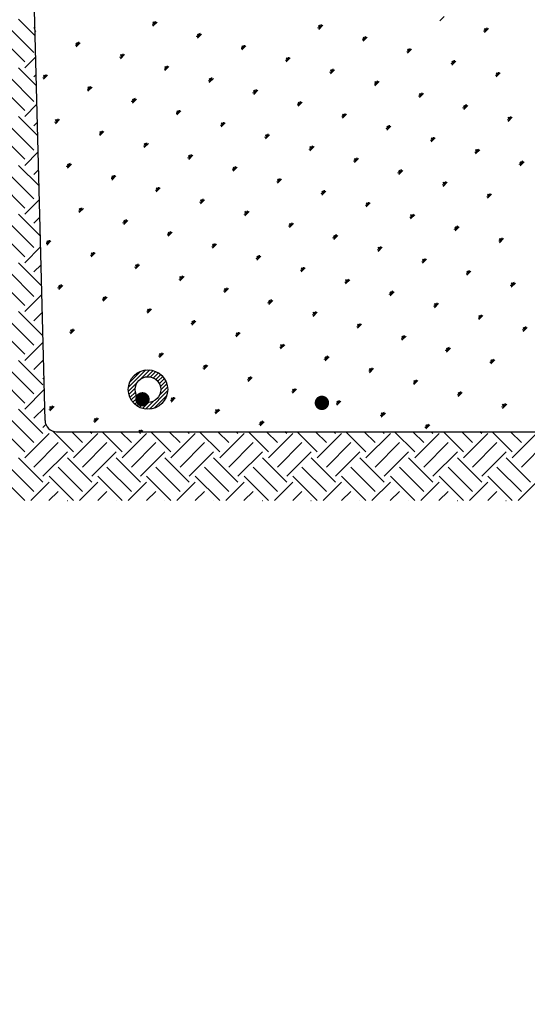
# Model space of a CAD drawing. Extents: x -118729 to -53705, y 33529 to 45095.
# Tile 27 of 83: x -61921 to -61772, y 34018 to 34306. Entities that reach past the tile are written whole.
import ezdxf

# ---------------------------------------------------------------- set-up
doc = ezdxf.new("R2010")
doc.units = 0
doc.header["$LTSCALE"] = 10
doc.header["$MEASUREMENT"] = 0
doc.header["$PDMODE"] = 34
doc.header["$PDSIZE"] = 5
doc.linetypes.add('CONTINOUS', pattern=[0])
doc.linetypes.add('GEN3A', pattern=[3.125, 2.5, -0.625])
doc.layers.get('0').update_dxf_attribs({"color": 9, "linetype": 'CONTINUOUS'})
doc.layers.get('DEFPOINTS').update_dxf_attribs({"color": 9, "linetype": 'CONTINUOUS'})
for name, color, linetype in [('8', 1, 'CONTINUOUS'), ('Przewód sterujący 3x1.5mm2', 5, 'GEN3A'), ('S_woda', 160, 'CONTINUOUS')]:
    doc.layers.add(name, color=color, linetype=linetype)
doc.layers.add('S_TAB_RZĘDNYCH', color=9, linetype='CONTINUOUS', lineweight=13)
doc.styles.add('ROMANS', font='arial.ttf', dxfattribs={"height": 20})
doc.dimstyles.new('1-100-_1', dxfattribs={"dimscale": 0.5, "dimtxt": 18, "dimasz": 25, "dimexe": 0, "dimexo": 75, "dimgap": 10, "dimtad": 1, "dimdec": 1, "dimrnd": 0.5, "dimdsep": 46, "dimtxsty": 'ROMANS', "dimblk": 'ARCHTICK', "dimcen": -0.09, "dimdle": 25, "dimclrd": 256, "dimclre": 256, "dimclrt": 6, "dimadec": 1, "dimazin": 0, "dimtfac": 1, "dimtdec": 1, "dimtofl": 0, "dimtmove": 2, "dimatfit": 3, "dimldrblk": 'ARCHTICK', "dimfxl": 0, "dimtolj": 1, "dimarcsym": 0})

# ---------------------------------------------------------------- blocks, each defined once
blk = doc.blocks.new('*X104')
at = {"color": 0}
for p, q in [((-257.93, 318.92), (-265.17, 326.15)), ((-258.54, 311.57), (-269.14, 322.18)), ((-258.54, 322.18), (-258.03, 322.68)), ((-262.51, 307.59), (-273.12, 318.2)), ((-262.51, 304.94), (-257.7, 309.75)), ((-257.38, 297.15), (-265.17, 304.94)), ((-258.54, 290.36), (-269.14, 300.96)), ((-258.54, 300.96), (-257.5, 302)), ((-262.51, 286.38), (-273.12, 296.98)), ((-262.51, 283.73), (-257.17, 289.07)), ((-256.83, 275.39), (-265.17, 283.73)), ((-258.54, 269.14), (-269.14, 279.75)), ((-258.54, 279.75), (-256.98, 281.31)), ((-262.51, 265.17), (-273.12, 275.77)), ((-262.51, 262.51), (-256.65, 268.38)), ((-256.27, 253.62), (-265.17, 262.51)), ((-258.54, 247.93), (-269.14, 258.54)), ((-258.54, 258.54), (-256.45, 260.62)), ((-262.51, 243.95), (-273.12, 254.56)), ((-262.51, 241.3), (-256.12, 247.69)), ((-255.72, 231.85), (-265.17, 241.3)), ((-258.54, 237.32), (-255.92, 239.94)), ((-258.54, 226.72), (-269.14, 237.32)), ((-262.51, 222.74), (-273.12, 233.35)), ((-262.51, 220.09), (-255.59, 227.01)), ((-255.16, 210.09), (-265.17, 220.09)), ((-258.54, 216.11), (-255.4, 219.25)), ((-258.54, 205.5), (-269.14, 216.11)), ((-262.51, 201.53), (-273.12, 212.13)), ((-262.51, 198.87), (-255.07, 206.32)), ((-254.61, 188.32), (-265.17, 198.87)), ((-258.54, 194.9), (-254.87, 198.56)), ((-258.54, 184.29), (-269.14, 194.9)), ((-262.51, 180.31), (-273.12, 190.92)), ((-262.51, 177.66), (-254.54, 185.63)), ((-254.56, 167.05), (-265.17, 177.66)), ((-258.54, 173.68), (-254.35, 177.87)), ((-258.54, 163.08), (-269.14, 173.68)), ((-262.51, 159.1), (-273.12, 169.71)), ((-254.56, 169.71), (-254.15, 170.12)), ((-262.51, 156.45), (-254.02, 164.94)), ((-254.56, 145.84), (-265.17, 156.45)), ((-258.54, 152.47), (-253.82, 157.19)), ((-258.54, 141.86), (-269.14, 152.47)), ((-262.51, 137.89), (-273.12, 148.49)), ((-262.51, 135.23), (-251.91, 145.84)), ((-254.56, 148.49), (-253.31, 149.74)), ((-241.3, 137.89), (-250.31, 146.89)), ((-237.32, 141.86), (-242.08, 146.62)), ((-241.3, 135.23), (-230.69, 145.84)), ((-233.35, 145.84), (-234.12, 146.62)), ((-220.09, 137.89), (-228.82, 146.62)), ((-216.11, 141.86), (-220.87, 146.62)), ((-220.09, 135.23), (-209.48, 145.84)), ((-212.13, 145.84), (-212.91, 146.62)), ((-198.87, 137.89), (-207.61, 146.62)), ((-194.9, 141.86), (-199.65, 146.62)), ((-198.87, 135.23), (-188.27, 145.84)), ((-190.92, 145.84), (-191.7, 146.62)), ((-177.66, 137.89), (-186.39, 146.62)), ((-173.68, 141.86), (-178.44, 146.62)), ((-177.66, 135.23), (-167.05, 145.84)), ((-169.71, 145.84), (-170.48, 146.62)), ((-156.45, 137.89), (-165.18, 146.62)), ((-152.47, 141.86), (-157.23, 146.62)), ((-156.45, 135.23), (-145.84, 145.84)), ((-148.49, 145.84), (-149.27, 146.62)), ((-135.23, 137.89), (-143.97, 146.62)), ((-131.26, 141.86), (-136.01, 146.62)), ((-135.23, 135.23), (-124.63, 145.84)), ((-127.28, 145.84), (-128.06, 146.62)), ((-114.02, 137.89), (-122.75, 146.62)), ((-110.04, 141.86), (-114.8, 146.62)), ((-114.02, 135.23), (-103.41, 145.84)), ((-106.07, 145.84), (-106.84, 146.62)), ((-92.81, 137.89), (-101.54, 146.62)), ((-88.83, 141.86), (-93.59, 146.62)), ((-92.81, 135.23), (-82.2, 145.84)), ((-84.85, 145.84), (-85.63, 146.62)), ((-71.59, 137.89), (-80.33, 146.62)), ((-67.62, 141.86), (-72.37, 146.62)), ((-71.59, 135.23), (-60.99, 145.84)), ((-63.64, 145.84), (-64.42, 146.62)), ((-50.38, 137.89), (-59.11, 146.62)), ((-46.4, 141.86), (-51.16, 146.62)), ((-50.38, 135.23), (-39.77, 145.84)), ((-258.54, 131.26), (-247.93, 141.86)), ((-237.32, 131.26), (-226.72, 141.86)), ((-216.11, 131.26), (-205.5, 141.86)), ((-194.9, 131.26), (-184.29, 141.86)), ((-173.68, 131.26), (-163.08, 141.86)), ((-152.47, 131.26), (-141.86, 141.86)), ((-131.26, 131.26), (-120.65, 141.86)), ((-110.04, 131.26), (-99.44, 141.86)), ((-88.83, 131.26), (-78.22, 141.86)), ((-67.62, 131.26), (-57.01, 141.86)), ((-46.4, 131.26), (-35.8, 141.86)), ((-254.56, 127.28), (-243.95, 137.89)), ((-233.35, 127.28), (-222.74, 137.89)), ((-212.13, 127.28), (-201.53, 137.89)), ((-190.92, 127.28), (-180.31, 137.89)), ((-169.71, 127.28), (-159.1, 137.89)), ((-148.49, 127.28), (-137.89, 137.89)), ((-127.28, 127.28), (-116.67, 137.89)), ((-106.07, 127.28), (-95.46, 137.89)), ((-84.85, 127.28), (-74.25, 137.89)), ((-63.64, 127.28), (-53.03, 137.89)), ((-254.56, 124.63), (-265.17, 135.23)), ((-233.35, 124.63), (-243.95, 135.23)), ((-212.13, 124.63), (-222.74, 135.23)), ((-190.92, 124.63), (-201.53, 135.23)), ((-169.71, 124.63), (-180.31, 135.23)), ((-148.49, 124.63), (-159.1, 135.23)), ((-127.28, 124.63), (-137.89, 135.23)), ((-106.07, 124.63), (-116.67, 135.23)), ((-84.85, 124.63), (-95.46, 135.23)), ((-63.64, 124.63), (-74.25, 135.23)), ((-42.43, 124.63), (-53.03, 135.23)), ((-258.54, 120.65), (-269.14, 131.26)), ((-237.32, 120.65), (-247.93, 131.26)), ((-216.11, 120.65), (-226.72, 131.26)), ((-194.9, 120.65), (-205.5, 131.26)), ((-173.68, 120.65), (-184.29, 131.26)), ((-152.47, 120.65), (-163.08, 131.26)), ((-131.26, 120.65), (-141.86, 131.26)), ((-110.04, 120.65), (-120.65, 131.26)), ((-88.83, 120.65), (-99.44, 131.26)), ((-67.62, 120.65), (-78.22, 131.26)), ((-46.4, 120.65), (-57.01, 131.26)), ((-262.51, 116.67), (-273.12, 127.28)), ((-259.91, 116.62), (-251.91, 124.63)), ((-241.3, 116.67), (-251.91, 127.28)), ((-238.7, 116.62), (-230.69, 124.63)), ((-220.09, 116.67), (-230.69, 127.28)), ((-217.49, 116.62), (-209.48, 124.63)), ((-198.87, 116.67), (-209.48, 127.28)), ((-196.28, 116.62), (-188.27, 124.63)), ((-177.66, 116.67), (-188.27, 127.28)), ((-175.06, 116.62), (-167.05, 124.63)), ((-156.45, 116.67), (-167.05, 127.28)), ((-153.85, 116.62), (-145.84, 124.63)), ((-135.23, 116.67), (-145.84, 127.28)), ((-132.64, 116.62), (-124.63, 124.63)), ((-114.02, 116.67), (-124.63, 127.28)), ((-111.42, 116.62), (-103.41, 124.63)), ((-92.81, 116.67), (-103.41, 127.28)), ((-90.21, 116.62), (-82.2, 124.63)), ((-71.59, 116.67), (-82.2, 127.28)), ((-69, 116.62), (-60.99, 124.63)), ((-50.38, 116.67), (-60.99, 127.28)), ((-47.78, 116.62), (-39.77, 124.63)), ((-251.96, 116.62), (-247.93, 120.65)), ((-230.75, 116.62), (-226.72, 120.65)), ((-209.53, 116.62), (-205.5, 120.65)), ((-188.32, 116.62), (-184.29, 120.65)), ((-167.11, 116.62), (-163.08, 120.65)), ((-145.89, 116.62), (-141.86, 120.65)), ((-124.68, 116.62), (-120.65, 120.65)), ((-103.47, 116.62), (-99.44, 120.65)), ((-82.25, 116.62), (-78.22, 120.65)), ((-61.04, 116.62), (-57.01, 120.65)), ((-244.01, 116.62), (-243.95, 116.67)), ((-222.79, 116.62), (-222.74, 116.67)), ((-201.58, 116.62), (-201.53, 116.67)), ((-180.37, 116.62), (-180.31, 116.67)), ((-159.15, 116.62), (-159.1, 116.67)), ((-137.94, 116.62), (-137.89, 116.67)), ((-116.73, 116.62), (-116.67, 116.67)), ((-95.51, 116.62), (-95.46, 116.67)), ((-74.3, 116.62), (-74.25, 116.67)), ((-53.09, 116.62), (-53.03, 116.67))]:
    blk.add_line(p, q, dxfattribs=at)
blk = doc.blocks.new('*X106')
at = {"color": 0}
for p, q in [((-665.89, 1146.73), (-664.13, 1148.5)), ((-790.33, 1144.77), (-791.1, 1144.97)), ((-790.11, 1144.99), (-790.82, 1145.7)), ((-790.77, 1144.33), (-789, 1146.09)), ((-789.89, 1145.21), (-790.77, 1146.09)), ((-789.67, 1145.43), (-790.37, 1146.14)), ((-789.45, 1145.65), (-789.65, 1146.42)), ((-718.01, 1143.6), (-718.72, 1144.31)), ((-718.67, 1142.94), (-716.91, 1144.71)), ((-717.79, 1143.82), (-718.67, 1144.71)), ((-717.57, 1144.04), (-718.28, 1144.75)), ((-717.35, 1144.26), (-717.56, 1145.04)), ((-842.05, 1142.04), (-841.78, 1142.3)), ((-771.01, 1139.59), (-771.78, 1139.8)), ((-770.79, 1139.81), (-771.5, 1140.52)), ((-771.45, 1139.15), (-769.69, 1140.92)), ((-770.57, 1140.03), (-771.45, 1140.92)), ((-770.35, 1140.25), (-771.06, 1140.96)), ((-770.13, 1140.47), (-770.33, 1141.25)), ((-718.23, 1143.38), (-719, 1143.59)), ((-698.25, 1138.87), (-698.96, 1139.57)), ((-698.03, 1139.09), (-698.24, 1139.86)), ((-646.13, 1141.99), (-646.91, 1142.2)), ((-645.91, 1142.21), (-646.62, 1142.92)), ((-646.58, 1141.55), (-644.81, 1143.32)), ((-645.69, 1142.44), (-646.58, 1143.32)), ((-645.47, 1142.66), (-646.18, 1143.36)), ((-645.25, 1142.88), (-645.46, 1143.65)), ((-823.79, 1135.8), (-824.56, 1136.01)), ((-823.57, 1136.02), (-824.28, 1136.73)), ((-824.23, 1135.36), (-822.46, 1137.13)), ((-823.35, 1136.24), (-824.23, 1137.13)), ((-823.13, 1136.46), (-823.83, 1137.17)), ((-822.91, 1136.69), (-823.11, 1137.46)), ((-751.47, 1134.64), (-752.18, 1135.34)), ((-752.13, 1133.97), (-750.37, 1135.74)), ((-751.25, 1134.86), (-752.13, 1135.74)), ((-751.03, 1135.08), (-751.74, 1135.78)), ((-750.81, 1135.3), (-751.02, 1136.07)), ((-698.91, 1138.2), (-699.69, 1138.41)), ((-698.69, 1138.42), (-699.4, 1139.13)), ((-699.36, 1137.76), (-697.59, 1139.53)), ((-698.47, 1138.65), (-699.36, 1139.53)), ((-804.25, 1130.85), (-804.96, 1131.55)), ((-804.91, 1130.18), (-803.15, 1131.95)), ((-804.03, 1131.07), (-804.91, 1131.95)), ((-803.81, 1131.29), (-804.52, 1131.99)), ((-803.59, 1131.51), (-803.8, 1132.28)), ((-751.69, 1134.41), (-752.47, 1134.62)), ((-679.6, 1133.03), (-680.37, 1133.23)), ((-679.37, 1133.25), (-680.08, 1133.96)), ((-680.04, 1132.59), (-678.27, 1134.35)), ((-679.15, 1133.47), (-680.04, 1134.35)), ((-678.93, 1133.69), (-679.64, 1134.4)), ((-678.71, 1133.91), (-678.92, 1134.68)), ((-804.47, 1130.62), (-805.24, 1130.83)), ((-785.6, 1125.01), (-783.83, 1126.77)), ((-784.71, 1125.89), (-785.6, 1126.77)), ((-784.49, 1126.11), (-785.2, 1126.82)), ((-784.27, 1126.33), (-784.48, 1127.11)), ((-732.37, 1129.24), (-733.15, 1129.44)), ((-732.15, 1129.46), (-732.86, 1130.17)), ((-732.82, 1128.8), (-731.05, 1130.56)), ((-731.93, 1129.68), (-732.82, 1130.56)), ((-731.71, 1129.9), (-732.42, 1130.61)), ((-731.49, 1130.12), (-731.7, 1130.89)), ((-660.28, 1127.85), (-661.05, 1128.06)), ((-660.06, 1128.07), (-660.76, 1128.78)), ((-660.72, 1127.41), (-658.95, 1129.18)), ((-659.83, 1128.29), (-660.72, 1129.18)), ((-659.61, 1128.51), (-660.32, 1129.22)), ((-659.39, 1128.73), (-659.6, 1129.51)), ((-837.71, 1121.88), (-838.42, 1122.59)), ((-838.37, 1121.22), (-836.61, 1122.99)), ((-837.49, 1122.1), (-838.37, 1122.99)), ((-837.27, 1122.32), (-837.98, 1123.03)), ((-837.05, 1122.54), (-837.26, 1123.32)), ((-785.15, 1125.45), (-785.93, 1125.66)), ((-784.93, 1125.67), (-785.64, 1126.38)), ((-713.06, 1124.06), (-713.83, 1124.27)), ((-712.83, 1124.28), (-713.54, 1124.99)), ((-713.5, 1123.62), (-711.73, 1125.39)), ((-712.61, 1124.5), (-713.5, 1125.39)), ((-712.39, 1124.72), (-713.1, 1125.43)), ((-712.17, 1124.95), (-712.38, 1125.72)), ((-640.96, 1122.67), (-641.73, 1122.88)), ((-640.74, 1122.9), (-641.44, 1123.6)), ((-641.4, 1122.23), (-639.63, 1124)), ((-640.52, 1123.12), (-641.4, 1124)), ((-640.3, 1123.34), (-641, 1124.04)), ((-640.07, 1123.56), (-640.28, 1124.33)), ((-837.93, 1121.66), (-838.71, 1121.87)), ((-765.83, 1120.27), (-766.61, 1120.48)), ((-765.61, 1120.49), (-766.32, 1121.2)), ((-766.28, 1119.83), (-764.51, 1121.6)), ((-765.39, 1120.71), (-766.28, 1121.6)), ((-765.17, 1120.94), (-765.88, 1121.64)), ((-764.95, 1121.16), (-765.16, 1121.93)), ((-693.74, 1118.89), (-694.51, 1119.09)), ((-693.52, 1119.11), (-694.22, 1119.81)), ((-694.18, 1118.44), (-692.41, 1120.21)), ((-693.3, 1119.33), (-694.18, 1120.21)), ((-693.07, 1119.55), (-693.78, 1120.26)), ((-692.85, 1119.77), (-693.06, 1120.54)), ((-818.61, 1116.48), (-819.39, 1116.69)), ((-818.39, 1116.7), (-819.1, 1117.41)), ((-819.06, 1116.04), (-817.29, 1117.81)), ((-818.17, 1116.92), (-819.06, 1117.81)), ((-817.95, 1117.15), (-818.66, 1117.85)), ((-817.73, 1117.37), (-817.94, 1118.14)), ((-746.52, 1115.1), (-747.29, 1115.3)), ((-746.3, 1115.32), (-747, 1116.02)), ((-746.96, 1114.65), (-745.19, 1116.42)), ((-746.07, 1115.54), (-746.96, 1116.42)), ((-745.85, 1115.76), (-746.56, 1116.47)), ((-745.63, 1115.98), (-745.84, 1116.75)), ((-674.42, 1113.71), (-675.19, 1113.92)), ((-674.2, 1113.93), (-674.9, 1114.64)), ((-674.86, 1113.27), (-673.09, 1115.03)), ((-673.98, 1114.15), (-674.86, 1115.03)), ((-673.76, 1114.37), (-674.46, 1115.08)), ((-673.53, 1114.59), (-673.74, 1115.37)), ((-799.3, 1111.31), (-800.07, 1111.51)), ((-799.07, 1111.53), (-799.78, 1112.23)), ((-799.74, 1110.86), (-797.97, 1112.63)), ((-798.85, 1111.75), (-799.74, 1112.63)), ((-798.63, 1111.97), (-799.34, 1112.68)), ((-798.41, 1112.19), (-798.62, 1112.96)), ((-727.2, 1109.92), (-727.97, 1110.13)), ((-726.98, 1110.14), (-727.68, 1110.85)), ((-727.64, 1109.48), (-725.87, 1111.25)), ((-726.76, 1110.36), (-727.64, 1111.25)), ((-726.53, 1110.58), (-727.24, 1111.29)), ((-726.31, 1110.8), (-726.52, 1111.58)), ((-655.54, 1108.09), (-653.77, 1109.86)), ((-654.66, 1108.97), (-655.54, 1109.86)), ((-654.44, 1109.2), (-655.14, 1109.9)), ((-654.22, 1109.42), (-654.42, 1110.19)), ((-779.98, 1106.13), (-780.75, 1106.34)), ((-779.76, 1106.35), (-780.46, 1107.06)), ((-780.42, 1105.69), (-778.65, 1107.46)), ((-779.54, 1106.57), (-780.42, 1107.46)), ((-779.31, 1106.79), (-780.02, 1107.5)), ((-779.09, 1107.01), (-779.3, 1107.79)), ((-707.66, 1104.96), (-708.37, 1105.67)), ((-708.32, 1104.3), (-706.55, 1106.07)), ((-707.44, 1105.18), (-708.32, 1106.07)), ((-707.22, 1105.41), (-707.92, 1106.11)), ((-707, 1105.63), (-707.2, 1106.4)), ((-655.1, 1108.53), (-655.87, 1108.74)), ((-654.88, 1108.75), (-655.59, 1109.46)), ((-832.76, 1102.34), (-833.53, 1102.55)), ((-832.54, 1102.56), (-833.24, 1103.27)), ((-833.2, 1101.9), (-831.43, 1103.67)), ((-832.31, 1102.78), (-833.2, 1103.67)), ((-832.09, 1103), (-832.8, 1103.71)), ((-831.87, 1103.22), (-832.08, 1104)), ((-760.66, 1100.95), (-761.43, 1101.16)), ((-760.44, 1101.17), (-761.14, 1101.88)), ((-761.1, 1100.51), (-759.33, 1102.28)), ((-760.22, 1101.4), (-761.1, 1102.28)), ((-760, 1101.62), (-760.7, 1102.32)), ((-759.77, 1101.84), (-759.98, 1102.61)), ((-707.88, 1104.74), (-708.65, 1104.95)), ((-687.68, 1100.45), (-687.88, 1101.22)), ((-635.78, 1103.36), (-636.55, 1103.56)), ((-635.56, 1103.58), (-636.27, 1104.28)), ((-636.22, 1102.91), (-634.46, 1104.68)), ((-635.34, 1103.8), (-636.22, 1104.68)), ((-635.12, 1104.02), (-635.83, 1104.73)), ((-634.9, 1104.24), (-635.1, 1105.01)), ((-813.44, 1097.16), (-814.21, 1097.37)), ((-813.22, 1097.39), (-813.92, 1098.09)), ((-813.88, 1096.72), (-812.11, 1098.49)), ((-813, 1097.61), (-813.88, 1098.49)), ((-812.77, 1097.83), (-813.48, 1098.53)), ((-812.55, 1098.05), (-812.76, 1098.82)), ((-741.78, 1095.34), (-740.01, 1097.1)), ((-740.9, 1096.22), (-741.78, 1097.1)), ((-740.68, 1096.44), (-741.38, 1097.15)), ((-740.46, 1096.66), (-740.66, 1097.43)), ((-688.56, 1099.57), (-689.33, 1099.77)), ((-688.34, 1099.79), (-689.05, 1100.49)), ((-689, 1099.12), (-687.24, 1100.89)), ((-688.12, 1100.01), (-689, 1100.89)), ((-687.9, 1100.23), (-688.61, 1100.94)), ((-793.9, 1092.21), (-794.61, 1092.92)), ((-794.56, 1091.55), (-792.79, 1093.31)), ((-793.68, 1092.43), (-794.56, 1093.31)), ((-793.46, 1092.65), (-794.16, 1093.36)), ((-793.24, 1092.87), (-793.44, 1093.64)), ((-741.34, 1095.78), (-742.11, 1095.98)), ((-741.12, 1096), (-741.83, 1096.71)), ((-669.24, 1094.39), (-670.02, 1094.6)), ((-669.02, 1094.61), (-669.73, 1095.32)), ((-669.68, 1093.95), (-667.92, 1095.72)), ((-668.8, 1094.83), (-669.68, 1095.72)), ((-668.58, 1095.05), (-669.29, 1095.76)), ((-668.36, 1095.27), (-668.57, 1096.05)), ((-794.12, 1091.99), (-794.89, 1092.19)), ((-774.14, 1087.47), (-774.84, 1088.18)), ((-773.92, 1087.7), (-774.12, 1088.47)), ((-722.02, 1090.6), (-722.79, 1090.81)), ((-721.8, 1090.82), (-722.51, 1091.53)), ((-722.46, 1090.16), (-720.7, 1091.93)), ((-721.58, 1091.04), (-722.46, 1091.93)), ((-721.36, 1091.26), (-722.07, 1091.97)), ((-721.14, 1091.48), (-721.34, 1092.26)), ((-649.92, 1089.21), (-650.7, 1089.42)), ((-649.7, 1089.43), (-650.41, 1090.14)), ((-650.37, 1088.77), (-648.6, 1090.54)), ((-649.48, 1089.66), (-650.37, 1090.54)), ((-649.26, 1089.88), (-649.97, 1090.58)), ((-649.04, 1090.1), (-649.25, 1090.87)), ((-827.36, 1083.24), (-828.07, 1083.95)), ((-828.02, 1082.58), (-826.25, 1084.35)), ((-827.14, 1083.46), (-828.02, 1084.35)), ((-826.92, 1083.69), (-827.62, 1084.39)), ((-826.7, 1083.91), (-826.9, 1084.68)), ((-774.8, 1086.81), (-775.57, 1087.02)), ((-774.58, 1087.03), (-775.29, 1087.74)), ((-775.24, 1086.37), (-773.47, 1088.14)), ((-774.36, 1087.25), (-775.24, 1088.14)), ((-702.7, 1085.42), (-703.48, 1085.63)), ((-702.48, 1085.65), (-703.19, 1086.35)), ((-703.14, 1084.98), (-701.38, 1086.75)), ((-702.26, 1085.87), (-703.14, 1086.75)), ((-702.04, 1086.09), (-702.75, 1086.79)), ((-701.82, 1086.31), (-702.03, 1087.08)), ((-630.61, 1084.04), (-631.38, 1084.24)), ((-630.38, 1084.26), (-631.09, 1084.97)), ((-631.05, 1083.6), (-629.28, 1085.36)), ((-630.16, 1084.48), (-631.05, 1085.36)), ((-629.94, 1084.7), (-630.65, 1085.41)), ((-629.72, 1084.92), (-629.93, 1085.69)), ((-827.58, 1083.02), (-828.35, 1083.23)), ((-755.48, 1081.64), (-756.25, 1081.84)), ((-755.26, 1081.86), (-755.97, 1082.56)), ((-755.92, 1081.19), (-754.16, 1082.96)), ((-755.04, 1082.08), (-755.92, 1082.96)), ((-754.82, 1082.3), (-755.53, 1083.01)), ((-754.6, 1082.52), (-754.81, 1083.29)), ((-683.38, 1080.25), (-684.16, 1080.46)), ((-683.16, 1080.47), (-683.87, 1081.18)), ((-683.83, 1079.81), (-682.06, 1081.57)), ((-682.94, 1080.69), (-683.83, 1081.57)), ((-682.72, 1080.91), (-683.43, 1081.62)), ((-682.5, 1081.13), (-682.71, 1081.9)), ((-808.26, 1077.85), (-809.03, 1078.05)), ((-808.04, 1078.07), (-808.75, 1078.77)), ((-808.7, 1077.4), (-806.94, 1079.17)), ((-807.82, 1078.29), (-808.7, 1079.17)), ((-807.6, 1078.51), (-808.31, 1079.22)), ((-807.38, 1078.73), (-807.58, 1079.5)), ((-736.16, 1076.46), (-736.94, 1076.67)), ((-735.94, 1076.68), (-736.65, 1077.39)), ((-736.61, 1076.02), (-734.84, 1077.78)), ((-735.72, 1076.9), (-736.61, 1077.78)), ((-735.5, 1077.12), (-736.21, 1077.83)), ((-735.28, 1077.34), (-735.49, 1078.12)), ((-663.84, 1075.29), (-664.55, 1076)), ((-664.51, 1074.63), (-662.74, 1076.4)), ((-663.62, 1075.51), (-664.51, 1076.4)), ((-663.4, 1075.73), (-664.11, 1076.44)), ((-663.18, 1075.96), (-663.39, 1076.73)), ((-788.94, 1072.67), (-789.72, 1072.88)), ((-788.72, 1072.89), (-789.43, 1073.6)), ((-789.38, 1072.23), (-787.62, 1074)), ((-788.5, 1073.11), (-789.38, 1074)), ((-788.28, 1073.33), (-788.99, 1074.04)), ((-788.06, 1073.55), (-788.27, 1074.33)), ((-716.85, 1071.28), (-717.62, 1071.49)), ((-716.62, 1071.5), (-717.33, 1072.21)), ((-717.29, 1070.84), (-715.52, 1072.61)), ((-716.4, 1071.72), (-717.29, 1072.61)), ((-716.18, 1071.95), (-716.89, 1072.65)), ((-715.96, 1072.17), (-716.17, 1072.94)), ((-664.07, 1075.07), (-664.84, 1075.28)), ((-645.19, 1069.45), (-643.42, 1071.22)), ((-644.31, 1070.34), (-645.19, 1071.22)), ((-644.08, 1070.56), (-644.79, 1071.27)), ((-643.86, 1070.78), (-644.07, 1071.55)), ((-769.62, 1067.49), (-770.4, 1067.7)), ((-769.4, 1067.71), (-770.11, 1068.42)), ((-770.07, 1067.05), (-768.3, 1068.82)), ((-769.18, 1067.93), (-770.07, 1068.82)), ((-768.96, 1068.16), (-769.67, 1068.86)), ((-768.74, 1068.38), (-768.95, 1069.15)), ((-697.31, 1066.33), (-698.01, 1067.03)), ((-697.97, 1065.66), (-696.2, 1067.43)), ((-697.08, 1066.55), (-697.97, 1067.43)), ((-696.86, 1066.77), (-697.57, 1067.48)), ((-696.64, 1066.99), (-696.85, 1067.76)), ((-644.75, 1069.9), (-645.52, 1070.1)), ((-644.53, 1070.12), (-645.23, 1070.82)), ((-822.4, 1063.7), (-823.18, 1063.91)), ((-822.18, 1063.92), (-822.89, 1064.63)), ((-822.85, 1063.26), (-821.08, 1065.03)), ((-821.96, 1064.15), (-822.85, 1065.03)), ((-821.74, 1064.37), (-822.45, 1065.07)), ((-821.52, 1064.59), (-821.73, 1065.36)), ((-750.31, 1062.32), (-751.08, 1062.52)), ((-750.08, 1062.54), (-750.79, 1063.24)), ((-750.75, 1061.87), (-748.98, 1063.64)), ((-749.86, 1062.76), (-750.75, 1063.64)), ((-749.64, 1062.98), (-750.35, 1063.69)), ((-749.42, 1063.2), (-749.63, 1063.97)), ((-697.53, 1066.11), (-698.3, 1066.31)), ((-677.32, 1061.81), (-677.53, 1062.59)), ((-803.08, 1058.53), (-803.86, 1058.73)), ((-802.86, 1058.75), (-803.57, 1059.46)), ((-803.53, 1058.09), (-801.76, 1059.85)), ((-802.64, 1058.97), (-803.53, 1059.85)), ((-802.42, 1059.19), (-803.13, 1059.9)), ((-802.2, 1059.41), (-802.41, 1060.18)), ((-731.43, 1056.7), (-729.66, 1058.47)), ((-730.55, 1057.58), (-731.43, 1058.47)), ((-730.32, 1057.8), (-731.03, 1058.51)), ((-730.1, 1058.02), (-730.31, 1058.8)), ((-678.21, 1060.93), (-678.98, 1061.14)), ((-677.99, 1061.15), (-678.69, 1061.86)), ((-678.65, 1060.49), (-676.88, 1062.26)), ((-677.77, 1061.37), (-678.65, 1062.26)), ((-677.55, 1061.59), (-678.25, 1062.3)), ((-783.55, 1053.57), (-784.25, 1054.28)), ((-784.21, 1052.91), (-782.44, 1054.68)), ((-783.32, 1053.79), (-784.21, 1054.68)), ((-783.1, 1054.01), (-783.81, 1054.72)), ((-782.88, 1054.23), (-783.09, 1055.01)), ((-730.99, 1057.14), (-731.76, 1057.35)), ((-730.77, 1057.36), (-731.47, 1058.07)), ((-658.89, 1055.75), (-659.66, 1055.96)), ((-658.67, 1055.97), (-659.38, 1056.68)), ((-659.33, 1055.31), (-657.56, 1057.08)), ((-658.45, 1056.2), (-659.33, 1057.08)), ((-658.23, 1056.42), (-658.93, 1057.12)), ((-658.01, 1056.64), (-658.21, 1057.41)), ((-836.55, 1049.56), (-837.32, 1049.77)), ((-836.32, 1049.78), (-837.03, 1050.49)), ((-836.99, 1049.12), (-835.22, 1050.89)), ((-836.1, 1050), (-836.99, 1050.89)), ((-835.88, 1050.22), (-836.59, 1050.93)), ((-835.66, 1050.45), (-835.87, 1051.22)), ((-783.77, 1053.35), (-784.54, 1053.56)), ((-763.56, 1049.06), (-763.77, 1049.83)), ((-711.67, 1051.96), (-712.44, 1052.17)), ((-711.45, 1052.18), (-712.15, 1052.89)), ((-712.11, 1051.52), (-710.34, 1053.29)), ((-711.23, 1052.41), (-712.11, 1053.29)), ((-711.01, 1052.63), (-711.71, 1053.33)), ((-710.78, 1052.85), (-710.99, 1053.62)), ((-639.57, 1050.58), (-640.34, 1050.78)), ((-639.35, 1050.8), (-640.06, 1051.5)), ((-640.01, 1050.13), (-638.25, 1051.9)), ((-639.13, 1051.02), (-640.01, 1051.9)), ((-638.91, 1051.24), (-639.62, 1051.95)), ((-638.69, 1051.46), (-638.89, 1052.23)), ((-817.67, 1043.94), (-815.9, 1045.71)), ((-816.79, 1044.83), (-817.67, 1045.71)), ((-816.56, 1045.05), (-817.27, 1045.76)), ((-816.34, 1045.27), (-816.55, 1046.04)), ((-764.45, 1048.17), (-765.22, 1048.38)), ((-764.23, 1048.4), (-764.93, 1049.1)), ((-764.89, 1047.73), (-763.12, 1049.5)), ((-764.01, 1048.62), (-764.89, 1049.5)), ((-763.78, 1048.84), (-764.49, 1049.54)), ((-692.35, 1046.79), (-693.12, 1046.99)), ((-692.13, 1047.01), (-692.84, 1047.72)), ((-692.79, 1046.35), (-691.02, 1048.11)), ((-691.91, 1047.23), (-692.79, 1048.11)), ((-691.69, 1047.45), (-692.39, 1048.16)), ((-691.47, 1047.67), (-691.67, 1048.44)), ((-817.23, 1044.39), (-818, 1044.59)), ((-817.01, 1044.61), (-817.71, 1045.31)), ((-745.13, 1043), (-745.9, 1043.21)), ((-744.91, 1043.22), (-745.62, 1043.93)), ((-745.57, 1042.56), (-743.8, 1044.32)), ((-744.69, 1043.44), (-745.57, 1044.32)), ((-744.47, 1043.66), (-745.17, 1044.37)), ((-744.25, 1043.88), (-744.45, 1044.65)), ((-673.03, 1041.61), (-673.8, 1041.82)), ((-672.81, 1041.83), (-673.52, 1042.54)), ((-673.47, 1041.17), (-671.71, 1042.94)), ((-672.59, 1042.05), (-673.47, 1042.94)), ((-672.37, 1042.27), (-673.08, 1042.98)), ((-672.15, 1042.49), (-672.35, 1043.27)), ((-797.91, 1039.21), (-798.68, 1039.42)), ((-797.69, 1039.43), (-798.39, 1040.14)), ((-798.35, 1038.77), (-796.58, 1040.53)), ((-797.47, 1039.65), (-798.35, 1040.53)), ((-797.25, 1039.87), (-797.95, 1040.58)), ((-797.02, 1040.09), (-797.23, 1040.87)), ((-725.81, 1037.82), (-726.58, 1038.03)), ((-725.59, 1038.04), (-726.3, 1038.75)), ((-726.25, 1037.38), (-724.49, 1039.15)), ((-725.37, 1038.26), (-726.25, 1039.15)), ((-725.15, 1038.48), (-725.86, 1039.19)), ((-724.93, 1038.71), (-725.13, 1039.48)), ((-653.49, 1036.66), (-654.2, 1037.36)), ((-654.16, 1035.99), (-652.39, 1037.76)), ((-653.27, 1036.88), (-654.16, 1037.76)), ((-653.05, 1037.1), (-653.76, 1037.8)), ((-652.83, 1037.32), (-653.04, 1038.09)), ((-778.59, 1034.03), (-779.36, 1034.24)), ((-778.37, 1034.25), (-779.08, 1034.96)), ((-779.03, 1033.59), (-777.26, 1035.36)), ((-778.15, 1034.47), (-779.03, 1035.36)), ((-777.93, 1034.7), (-778.63, 1035.4)), ((-777.71, 1034.92), (-777.91, 1035.69)), ((-706.49, 1032.65), (-707.27, 1032.85)), ((-706.27, 1032.87), (-706.98, 1033.57)), ((-706.93, 1032.2), (-705.17, 1033.97)), ((-706.05, 1033.09), (-706.93, 1033.97)), ((-705.83, 1033.31), (-706.54, 1034.02)), ((-705.61, 1033.53), (-705.82, 1034.3)), ((-653.71, 1036.43), (-654.49, 1036.64)), ((-634.84, 1030.82), (-633.07, 1032.58)), ((-633.95, 1031.7), (-634.84, 1032.58)), ((-633.73, 1031.92), (-634.44, 1032.63)), ((-633.51, 1032.14), (-633.72, 1032.91)), ((-831.37, 1030.24), (-832.14, 1030.45)), ((-831.15, 1030.46), (-831.86, 1031.17)), ((-831.81, 1029.8), (-830.04, 1031.57)), ((-830.93, 1030.68), (-831.81, 1031.57)), ((-830.71, 1030.91), (-831.41, 1031.61)), ((-830.49, 1031.13), (-830.69, 1031.9)), ((-759.27, 1028.86), (-760.04, 1029.06)), ((-759.05, 1029.08), (-759.76, 1029.78)), ((-759.71, 1028.41), (-757.95, 1030.18)), ((-758.83, 1029.3), (-759.71, 1030.18)), ((-758.61, 1029.52), (-759.32, 1030.23)), ((-758.39, 1029.74), (-758.59, 1030.51)), ((-686.95, 1027.69), (-687.66, 1028.4)), ((-687.62, 1027.03), (-685.85, 1028.79)), ((-686.73, 1027.91), (-687.62, 1028.79)), ((-686.51, 1028.13), (-687.22, 1028.84)), ((-686.29, 1028.35), (-686.5, 1029.13)), ((-634.39, 1031.26), (-635.17, 1031.47)), ((-634.17, 1031.48), (-634.88, 1032.19)), ((-812.05, 1025.07), (-812.82, 1025.27)), ((-811.83, 1025.29), (-812.54, 1025.99)), ((-812.49, 1024.62), (-810.72, 1026.39)), ((-811.61, 1025.51), (-812.49, 1026.39)), ((-811.39, 1025.73), (-812.09, 1026.44)), ((-811.17, 1025.95), (-811.37, 1026.72)), ((-739.73, 1023.9), (-740.44, 1024.61)), ((-740.39, 1023.24), (-738.63, 1025.01)), ((-739.51, 1024.12), (-740.39, 1025.01)), ((-739.29, 1024.34), (-740, 1025.05)), ((-739.07, 1024.56), (-739.28, 1025.34)), ((-687.17, 1027.47), (-687.95, 1027.68)), ((-666.97, 1023.18), (-667.18, 1023.95)), ((-792.73, 1019.89), (-793.5, 1020.1)), ((-792.51, 1020.11), (-793.22, 1020.82)), ((-793.17, 1019.45), (-791.41, 1021.22)), ((-792.29, 1020.33), (-793.17, 1021.22)), ((-792.07, 1020.55), (-792.78, 1021.26)), ((-791.85, 1020.77), (-792.06, 1021.55)), ((-739.95, 1023.68), (-740.73, 1023.89)), ((-721.08, 1018.06), (-719.31, 1019.83)), ((-720.19, 1018.95), (-721.08, 1019.83)), ((-719.97, 1019.17), (-720.68, 1019.87)), ((-719.75, 1019.39), (-719.96, 1020.16)), ((-667.86, 1022.29), (-668.63, 1022.5)), ((-667.63, 1022.51), (-668.34, 1023.22)), ((-668.3, 1021.85), (-666.53, 1023.62)), ((-667.41, 1022.73), (-668.3, 1023.62)), ((-667.19, 1022.96), (-667.9, 1023.66)), ((-773.19, 1014.93), (-773.9, 1015.64)), ((-773.86, 1014.27), (-772.09, 1016.04)), ((-772.97, 1015.16), (-773.86, 1016.04)), ((-772.75, 1015.38), (-773.46, 1016.08)), ((-772.53, 1015.6), (-772.74, 1016.37)), ((-720.63, 1018.5), (-721.41, 1018.71)), ((-720.41, 1018.72), (-721.12, 1019.43)), ((-648.54, 1017.12), (-649.31, 1017.32)), ((-648.32, 1017.34), (-649.02, 1018.04)), ((-648.98, 1016.67), (-647.21, 1018.44)), ((-648.09, 1017.56), (-648.98, 1018.44)), ((-647.87, 1017.78), (-648.58, 1018.49)), ((-647.65, 1018), (-647.86, 1018.77)), ((-826.19, 1010.92), (-826.97, 1011.13)), ((-825.97, 1011.15), (-826.68, 1011.85)), ((-826.63, 1010.48), (-824.87, 1012.25)), ((-825.75, 1011.37), (-826.63, 1012.25)), ((-825.53, 1011.59), (-826.24, 1012.29)), ((-825.31, 1011.81), (-825.52, 1012.58)), ((-773.41, 1014.71), (-774.19, 1014.92)), ((-753.21, 1010.42), (-753.42, 1011.19)), ((-701.32, 1013.33), (-702.09, 1013.53)), ((-701.1, 1013.55), (-701.8, 1014.25)), ((-701.76, 1012.88), (-699.99, 1014.65)), ((-700.87, 1013.77), (-701.76, 1014.65)), ((-700.65, 1013.99), (-701.36, 1014.7)), ((-700.43, 1014.21), (-700.64, 1014.98)), ((-629.22, 1011.94), (-629.99, 1012.15)), ((-629, 1012.16), (-629.7, 1012.87)), ((-629.66, 1011.5), (-627.89, 1013.27)), ((-628.78, 1012.38), (-629.66, 1013.27)), ((-628.56, 1012.6), (-629.26, 1013.31)), ((-628.33, 1012.82), (-628.54, 1013.6)), ((-754.1, 1009.54), (-754.87, 1009.74)), ((-753.87, 1009.76), (-754.58, 1010.47)), ((-754.54, 1009.1), (-752.77, 1010.86)), ((-753.65, 1009.98), (-754.54, 1010.86)), ((-753.43, 1010.2), (-754.14, 1010.91)), ((-682, 1008.15), (-682.77, 1008.36)), ((-681.78, 1008.37), (-682.48, 1009.08)), ((-682.44, 1007.71), (-680.67, 1009.48)), ((-681.56, 1008.59), (-682.44, 1009.48)), ((-681.33, 1008.81), (-682.04, 1009.52)), ((-681.11, 1009.03), (-681.32, 1009.81)), ((-734.78, 1004.36), (-735.55, 1004.57)), ((-734.56, 1004.58), (-735.26, 1005.29)), ((-735.22, 1003.92), (-733.45, 1005.69)), ((-734.33, 1004.8), (-735.22, 1005.69)), ((-734.11, 1005.02), (-734.82, 1005.73)), ((-733.89, 1005.24), (-734.1, 1006.02)), ((-662.68, 1002.97), (-663.45, 1003.18)), ((-662.46, 1003.2), (-663.17, 1003.9)), ((-663.12, 1002.53), (-661.35, 1004.3)), ((-662.24, 1003.42), (-663.12, 1004.3)), ((-662.02, 1003.64), (-662.72, 1004.34)), ((-661.8, 1003.86), (-662, 1004.63)), ((-787.56, 1000.57), (-788.33, 1000.78)), ((-787.33, 1000.79), (-788.04, 1001.5)), ((-788, 1000.13), (-786.23, 1001.9)), ((-787.11, 1001.01), (-788, 1001.9)), ((-786.89, 1001.23), (-787.6, 1001.94)), ((-786.67, 1001.46), (-786.88, 1002.23)), ((-715.46, 999.18), (-716.23, 999.39)), ((-715.24, 999.41), (-715.94, 1000.11)), ((-715.9, 998.74), (-714.13, 1000.51)), ((-715.02, 999.63), (-715.9, 1000.51)), ((-714.8, 999.85), (-715.5, 1000.55)), ((-714.57, 1000.07), (-714.78, 1000.84)), ((-643.14, 998.02), (-643.85, 998.73)), ((-643.8, 997.36), (-642.03, 999.12)), ((-642.92, 998.24), (-643.8, 999.12)), ((-642.7, 998.46), (-643.4, 999.17)), ((-642.48, 998.68), (-642.68, 999.45)), ((-768.24, 995.4), (-769.01, 995.6)), ((-768.02, 995.62), (-768.72, 996.32)), ((-768.68, 994.95), (-766.91, 996.72)), ((-767.8, 995.84), (-768.68, 996.72)), ((-767.57, 996.06), (-768.28, 996.77)), ((-767.35, 996.28), (-767.56, 997.05)), ((-696.14, 994.01), (-696.91, 994.22)), ((-695.92, 994.23), (-696.63, 994.94)), ((-696.58, 993.57), (-694.81, 995.33)), ((-695.7, 994.45), (-696.58, 995.33)), ((-695.48, 994.67), (-696.18, 995.38)), ((-695.26, 994.89), (-695.46, 995.66)), ((-643.36, 997.8), (-644.13, 998)), ((-748.92, 990.22), (-749.69, 990.43)), ((-748.7, 990.44), (-749.4, 991.15)), ((-749.36, 989.78), (-747.59, 991.54)), ((-748.48, 990.66), (-749.36, 991.54)), ((-748.26, 990.88), (-748.96, 991.59)), ((-748.03, 991.1), (-748.24, 991.88)), ((-676.6, 989.05), (-677.31, 989.76)), ((-677.26, 988.39), (-675.5, 990.16)), ((-676.38, 989.27), (-677.26, 990.16)), ((-676.16, 989.49), (-676.87, 990.2)), ((-675.94, 989.72), (-676.14, 990.49)), ((-729.38, 985.26), (-730.09, 985.97)), ((-730.04, 984.6), (-728.27, 986.37)), ((-729.16, 985.48), (-730.04, 986.37)), ((-728.94, 985.71), (-729.64, 986.41)), ((-728.72, 985.93), (-728.92, 986.7)), ((-676.82, 988.83), (-677.59, 989.04)), ((-782.38, 981.25), (-783.15, 981.46)), ((-782.16, 981.47), (-782.87, 982.18)), ((-782.82, 980.81), (-781.05, 982.58)), ((-781.94, 981.7), (-782.82, 982.58)), ((-781.72, 981.92), (-782.42, 982.62)), ((-781.5, 982.14), (-781.7, 982.91)), ((-729.6, 985.04), (-730.37, 985.25)), ((-710.72, 979.42), (-708.96, 981.19)), ((-709.84, 980.31), (-710.72, 981.19)), ((-709.62, 980.53), (-710.33, 981.24)), ((-709.4, 980.75), (-709.6, 981.52)), ((-657.5, 983.66), (-658.28, 983.86)), ((-657.28, 983.88), (-657.99, 984.58)), ((-657.94, 983.21), (-656.18, 984.98)), ((-657.06, 984.1), (-657.94, 984.98)), ((-656.84, 984.32), (-657.55, 985.03)), ((-656.62, 984.54), (-656.83, 985.31)), ((-835.16, 977.46), (-835.93, 977.67)), ((-834.94, 977.68), (-835.64, 978.39)), ((-835.6, 977.02), (-833.83, 978.79)), ((-834.72, 977.91), (-835.6, 978.79)), ((-834.5, 978.13), (-835.2, 978.83)), ((-834.27, 978.35), (-834.48, 979.12)), ((-762.84, 976.3), (-763.55, 977)), ((-763.5, 975.63), (-761.74, 977.4)), ((-762.62, 976.52), (-763.5, 977.4)), ((-762.4, 976.74), (-763.11, 977.45)), ((-762.18, 976.96), (-762.38, 977.73)), ((-710.28, 979.87), (-711.05, 980.07)), ((-710.06, 980.09), (-710.77, 980.79)), ((-638.18, 978.48), (-638.96, 978.69)), ((-637.96, 978.7), (-638.67, 979.41)), ((-638.63, 978.04), (-636.86, 979.81)), ((-637.74, 978.92), (-638.63, 979.81)), ((-637.52, 979.14), (-638.23, 979.85)), ((-637.3, 979.36), (-637.51, 980.14)), ((-815.84, 972.29), (-816.61, 972.49)), ((-815.62, 972.51), (-816.33, 973.22)), ((-816.28, 971.85), (-814.51, 973.61)), ((-815.4, 972.73), (-816.28, 973.61)), ((-815.18, 972.95), (-815.88, 973.66)), ((-814.96, 973.17), (-815.16, 973.94)), ((-763.06, 976.08), (-763.83, 976.28)), ((-742.86, 971.78), (-743.07, 972.56)), ((-690.96, 974.69), (-691.74, 974.9)), ((-690.74, 974.91), (-691.45, 975.62)), ((-691.41, 974.25), (-689.64, 976.02)), ((-690.52, 975.13), (-691.41, 976.02)), ((-690.3, 975.35), (-691.01, 976.06)), ((-690.08, 975.57), (-690.29, 976.35)), ((-796.42, 967.9), (-796.96, 968.44)), ((-795.98, 967.9), (-796.57, 968.48)), ((-795.64, 967.99), (-795.84, 968.77)), ((-795.74, 967.9), (-795.2, 968.44)), ((-743.74, 970.9), (-744.52, 971.11)), ((-743.52, 971.12), (-744.23, 971.83)), ((-744.18, 970.46), (-742.42, 972.23)), ((-743.3, 971.34), (-744.18, 972.23)), ((-743.08, 971.56), (-743.79, 972.27)), ((-671.64, 969.51), (-672.42, 969.72)), ((-671.42, 969.73), (-672.13, 970.44)), ((-672.09, 969.07), (-670.32, 970.84)), ((-671.2, 969.96), (-672.09, 970.84)), ((-670.98, 970.18), (-671.69, 970.88)), ((-670.76, 970.4), (-670.97, 971.17)), ((-796.87, 967.9), (-797.01, 968.04))]:
    blk.add_line(p, q, dxfattribs=at)
blk = doc.blocks.new('*X107')
at = {"color": 0}
for p, q in [((-245.66, 175.07), (-229.97, 190.76)), ((-244.42, 179.84), (-234.74, 189.52)), ((-234.72, 182.47), (-226.38, 190.81)), ((-229.05, 184.61), (-223.37, 190.29)), ((-225.67, 184.45), (-220.75, 189.37)), ((-223.01, 183.58), (-218.43, 188.15)), ((-245.71, 171.48), (-237.37, 179.82)), ((-220.81, 182.24), (-216.39, 186.66)), ((-219, 180.51), (-214.6, 184.92)), ((-217.59, 178.39), (-213.06, 182.92)), ((-216.61, 175.83), (-211.78, 180.67)), ((-245.19, 168.47), (-239.51, 174.15)), ((-244.27, 165.85), (-239.35, 170.78)), ((-226.63, 155.21), (-210.1, 171.73)), ((-217.44, 167.93), (-210.19, 175.18)), ((-216.28, 172.63), (-210.8, 178.11)), ((-243.05, 163.54), (-238.48, 168.11)), ((-241.56, 161.49), (-237.14, 165.91)), ((-239.81, 159.7), (-235.41, 164.1)), ((-237.82, 158.16), (-233.29, 162.69)), ((-235.56, 156.88), (-230.73, 161.72)), ((-233.01, 155.9), (-227.53, 161.38)), ((-230.08, 155.29), (-222.83, 162.54)), ((-222.2, 156.1), (-211, 167.3))]:
    blk.add_line(p, q, dxfattribs=at)
blk = doc.blocks.new('_ARCHTICK')
at = {"color": 0, "linetype": 'ByBlock', "const_width": 0.15}
blk.add_lwpolyline([(-0.5, -0.5), (0.5, 0.5)], dxfattribs=at)
blk = doc.blocks.new('*D168')
at = {"layer": 'DEFPOINTS', "color": 0, "linetype": 'CONTINOUS', "ltscale": 3}
for p in [(-61899.16, 34398.01), (-61957.16, 34206.23), (-61899.16, 34206.23)]:
    blk.add_point(p, dxfattribs=at)
at = {"layer": 'S_woda', "color": 7, "linetype": 'CONTINOUS', "lineweight": -2, "ltscale": 3}
for p, q in [((-61957.16, 34410.51), (-61957.16, 34193.73)), ((-61936.66, 34398.01), (-61957.16, 34398.01)), ((-61936.66, 34206.23), (-61957.16, 34206.23))]:
    blk.add_line(p, q, dxfattribs=at)
at = {"layer": 'S_woda', "color": 7, "linetype": 'CONTINOUS', "lineweight": -2, "ltscale": 3, "xscale": 12.5, "yscale": 12.5, "zscale": 12.5}
for p, rotation in [((-61957.16, 34398.01), 90), ((-61957.16, 34206.23), 270)]:
    blk.add_blockref('_ARCHTICK', p, dxfattribs=dict(at, rotation=rotation))
at = {"layer": 'S_woda', "color": 7, "linetype": 'CONTINOUS', "ltscale": 3, "insert": (-61972.38, 34302.12), "char_height": 20, "attachment_point": 5, "rotation": 90, "style": 'ROMANS'}
blk.add_mtext('\\A1;\\A1;30cm', dxfattribs=at)

msp = doc.modelspace()

# ---------------------------------------------------------------- linework, layer by layer
for p, q in [((-61913.35, 34188.4), (-61920.76, 34479.87)), ((-61909.99, 34185.12), (-61642, 34185.12))]:
    msp.add_line(p, q)
for radius in [5.76, 3.76]:
    msp.add_circle((-61883.24, 34197.45), radius)
msp.add_arc((-61909.99, 34188.48), 3.36, 181.4569, 270)
at = {"layer": 'S_TAB_RZĘDNYCH', "color": 7}
for points in [[(-61885.15, 34193.58, 2.1, 2.1, 1), (-61884.58, 34195.6, 2.1, 2.1, 1), (-61885.15, 34193.58, 0, 0, 0), (-61924.44, 34055.16, 0, 0, 0), (-62256.78, 34055.16, 2.1, 2.1, 0)], [(-61831.91, 34192.62, 2.1, 2.1, 1), (-61832.87, 34194.49, 2.1, 2.1, 1), (-61831.91, 34192.62, 0, 0, 0), (-61742.63, 34018.75, 0, 0, 0), (-61466.49, 34018.75, 2.1, 2.1, 0)]]:
    msp.add_lwpolyline(points, format="xyseb", dxfattribs=at)

# ---------------------------------------------------------------- block references
at = {"layer": '8', "color": 9, "xscale": 0.6719999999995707, "yscale": 0.6719999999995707, "zscale": 0.6719999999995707}
msp.add_blockref('*X104', (-61742.88, 34086.59), dxfattribs=at)
at = {"layer": '8', "color": 7, "xscale": 0.6719999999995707, "yscale": 0.6719999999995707, "zscale": 0.6719999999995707}
msp.add_blockref('*X106', (-61350.38, 33534.7), dxfattribs=at)
at = {"layer": 'Przewód sterujący 3x1.5mm2', "xscale": 0.322559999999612, "yscale": 0.322559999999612, "zscale": 0.322559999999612}
msp.add_blockref('*X107', (-61809.72, 34141.64), dxfattribs=at)

# ---------------------------------------------------------------- dimensions: what is measured, and where the dimension line sits
at = {"layer": 'S_woda', "color": 7, "linetype": 'CONTINOUS', "ltscale": 3}
dim = msp.add_aligned_dim(p1=(-61899.16, 34398.01), p2=(-61899.16, 34206.23), distance=-58, text='\\A1;30cm', dimstyle='1-100-_1', override={"dimtxsty": 'ROMANS', "dimclrd": 7, "dimclre": 7, "dimclrt": 7, "dimldrblk": 'ARCHTICK'}, dxfattribs=at)
dim.commit()
dim.dimension.update_dxf_attribs({"geometry": '*D168', "text_midpoint": (-61972.38, 34302.12)})

doc.saveas('drawing.dxf')
